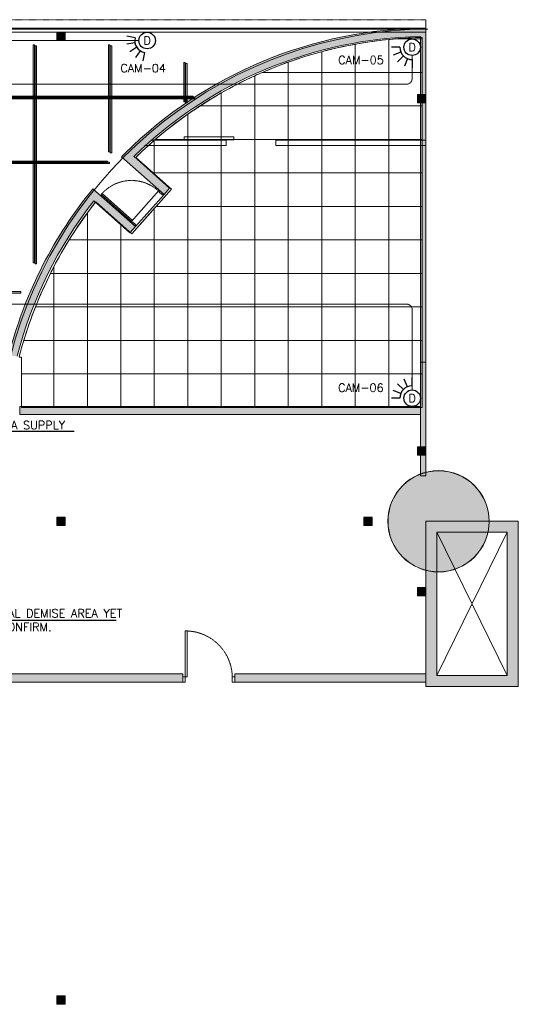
# Model space of a CAD drawing. Header units: millimetres. Extents: x 49250 to 72845, y -20157 to 18303.
# Tile 16 of 16: x 63768 to 72845, y 381 to 18302. Entities that reach past the tile are written whole.
import ezdxf
from ezdxf.enums import TextEntityAlignment as Align

# ---------------------------------------------------------------- set-up
doc = ezdxf.new("R2010")
doc.units = ezdxf.units.MM
doc.header["$MEASUREMENT"] = 0
for name, pattern in [('HIDDENX2', [0.75, 0.5, -0.25]), ('IRISH HOUSE_FF46_HYD AIRPORT_HVAC DUCTING LAYOUT 3$0$( Dashed )', [0.75, 0.5, -0.25]), ('IRISH HOUSE_FF46_HYD AIRPORT_HVAC DUCTING LAYOUT 3$0$DASHED', [19.05, 12.7, -6.35]), ('IRISH HOUSE_FF46_HYD AIRPORT_HVAC DUCTING LAYOUT 3$0$HIDDEN', [0.375, 0.25, -0.125])]:
    doc.linetypes.add(name, pattern=pattern)
doc.layers.get('0').update_dxf_attribs({"lineweight": 5})
for name, color, linetype in [('ACMV-MEPF_General Text', 7, 'Continuous'), ('ELV-CCTV-SYSTEM-EQP', 5, 'Continuous'), ('IRISH HOUSE_FF46_HYD AIRPORT_HVAC DUCTING LAYOUT 3$0$00 Grey Dimension', 8, 'Continuous'), ('IRISH HOUSE_FF46_HYD AIRPORT_HVAC DUCTING LAYOUT 3$0$Flooring', 8, 'Continuous'), ('IRISH HOUSE_FF46_HYD AIRPORT_HVAC DUCTING LAYOUT 3$0$RCP LAYOUT', 8, 'Continuous')]:
    doc.layers.add(name, color=color, linetype=linetype)
for name, color, linetype, lineweight in [('IRISH HOUSE_FF46_HYD AIRPORT_HVAC DUCTING LAYOUT 3$0$00 Structural', 2, 'Continuous', 25), ('IRISH HOUSE_FF46_HYD AIRPORT_HVAC DUCTING LAYOUT 3$0$01 Doors', 14, 'Continuous', 25), ('IRISH HOUSE_FF46_HYD AIRPORT_HVAC DUCTING LAYOUT 3$0$02 Furniture', 14, 'Continuous', 25), ('IRISH HOUSE_FF46_HYD AIRPORT_HVAC DUCTING LAYOUT 3$0$03 Partition', 152, 'Continuous', 25), ('IRISH HOUSE_FF46_HYD AIRPORT_HVAC DUCTING LAYOUT 3$0$A-DOOR', 1, 'Continuous', 13), ('IRISH HOUSE_FF46_HYD AIRPORT_HVAC DUCTING LAYOUT 3$0$Ceiling', 14, 'Continuous', 9), ('IRISH HOUSE_FF46_HYD AIRPORT_HVAC DUCTING LAYOUT 3$0$Furniture', 14, 'Continuous', 9), ('IRISH HOUSE_FF46_HYD AIRPORT_HVAC DUCTING LAYOUT 3$0$Grey', 8, 'Continuous', 9), ('IRISH HOUSE_FF46_HYD AIRPORT_HVAC DUCTING LAYOUT 3$0$LEVEL-F-OVERALL LAYOUT$0$A-FLOR-HRAL', 251, 'Continuous', 13), ('IRISH HOUSE_FF46_HYD AIRPORT_HVAC DUCTING LAYOUT 3$0$WALL', 7, 'Continuous', 40), ('IRISH HOUSE_HYD AIRPORT_DRAINAGE LAYOUT 1$0$GREYSCALE', 8, 'Continuous', 0), ('M-MEP-ELPR-EQUIP', 6, 'Continuous', 20), ('M-MEP-ELTV-CABLE', 96, 'HIDDENX2', 20), ('M-MEP-GEN', 7, 'Continuous', 5)]:
    doc.layers.add(name, color=color, linetype=linetype, lineweight=lineweight)
doc.styles.add('Oswald Light', font='txt')
doc.styles.add('Romans', font='romans.shx', dxfattribs={"width": 0.8})
doc.styles.get("Standard").update_dxf_attribs({"font": 'romans.shx'})
doc.dimstyles.new('100_Romans_Dot', dxfattribs={"dimtxt": 100, "dimasz": 100, "dimexe": 50, "dimexo": 50, "dimgap": 50, "dimtad": 1, "dimdec": 0, "dimzin": 0, "dimdsep": 46, "dimtxsty": 'Romans', "dimblk": 'DOT', "dimcen": 0.09, "dimclrd": 256, "dimclre": 256, "dimadec": 0, "dimazin": 0, "dimtfac": 1, "dimtdec": 0, "dimtofl": 0, "dimtmove": 0, "dimatfit": 3, "dimldrblk": 'DOT', "dimfxl": 0, "dimtolj": 1, "dimtzin": 0, "dimarcsym": 0})
doc.dimstyles.new('MDS-50', dxfattribs={"dimtxt": 100, "dimasz": 100, "dimexe": 50, "dimexo": 50, "dimgap": 25, "dimtad": 1, "dimdec": 0, "dimtxsty": 'Oswald Light', "dimcen": 0, "dimdle": 1.5875, "dimazin": 0, "dimtfac": 1, "dimtdec": 0, "dimtix": 1, "dimtmove": 0, "dimatfit": 0, "dimfxl": 0, "dimfrac": 2, "dimtolj": 1, "dimarcsym": 0})

# ---------------------------------------------------------------- blocks, each defined once
blk = doc.blocks.new('IRISH HOUSE_FF46_HYD AIRPORT_HVAC DUCTING LAYOUT 3$0$IRISH HOUSE-RCP LAYOUT')
at = {"lineweight": 0, "ltscale": 0.25}
h = blk.add_hatch(color=8, dxfattribs=at)
h.dxf.hatch_style = 1
edge = h.paths.add_edge_path()
edge.add_line((14811, 5878), (14697, 5980))
edge.add_arc((20815, 1083), 7837, 141.33, 165.7935)
edge.add_line((13218, 3006), (13375, 3006))
edge.add_arc((20787, 1096), 7654, 141.3289, 165.5452, ccw=False)
edge = h.paths.add_edge_path()
edge.add_line((15341, 6701), (15456, 6599))
edge.add_arc((20875, 1116), 7710, 91.1928, 134.6652, ccw=False)
edge.add_line((20715, 8824), (20715, 8976))
edge.add_arc((20868, 1131), 7847, 91.1209, 134.777)
h = blk.add_hatch(color=8, dxfattribs=at)
h.dxf.hatch_style = 1
h.paths.add_polyline_path([(20715, 2977), (20715, 2897), (20817, 2897), (20817, 8978), (20715, 8978), (20715, 3050)])
h = blk.add_hatch(color=8, dxfattribs=at)
h.dxf.hatch_style = 1
h.paths.add_polyline_path([(15381, 6746), (15277, 6635), (16049, 5951), (16150, 6065)])
edge = h.paths.add_edge_path()
edge.add_line((14697, 5980), (14754, 6052))
edge.add_line((14754, 6052), (15530, 5365))
edge.add_line((15530, 5365), (15469, 5296))
edge.add_line((15469, 5296), (14697, 5980))
h = blk.add_hatch(color=8, dxfattribs=at)
h.dxf.hatch_style = 1
h.paths.add_polyline_path([(14754, 6052), (14659, 5933), (15429, 5251), (15530, 5365)])
h = blk.add_hatch(color=8, dxfattribs=at)
h.dxf.hatch_style = 1
h.paths.add_polyline_path([(15443, 5442), (15456, 5457), (15477, 5439), (15483, 5445), (15528, 5405), (15522, 5399), (15543, 5380), (15530, 5365)])
h.paths.add_polyline_path([(15962, 6028), (15948, 6013), (15969, 5994), (15963, 5988), (16009, 5947), (16014, 5954), (16035, 5935), (16049, 5951)])
h.paths.add_polyline_path([(14903, 5947), (15456, 5457), (15473, 5477), (14921, 5967)])
h = blk.add_hatch(color=8, dxfattribs=at)
h.dxf.hatch_style = 1
h.paths.add_polyline_path([(20715, 2897), (20817, 2897), (20817, 830), (20715, 830)])
h = blk.add_hatch(color=8, dxfattribs=at)
h.dxf.hatch_style = 1
h.paths.add_polyline_path([(13421, 2091), (13421, 1941), (20715, 1941), (20715, 2091)])
h = blk.add_hatch(color=8, dxfattribs=at)
h.dxf.hatch_style = 1
h.paths.add_polyline_path([(21046, 920, 1), (21046, -920, 1)])
h = blk.add_hatch(color=8, dxfattribs=at)
h.dxf.hatch_style = 1
h.paths.add_polyline_path([(20125, 0, 1), (21966, 0, 1)])
h = blk.add_hatch(color=8, dxfattribs=at)
h.dxf.hatch_style = 1
h.paths.add_polyline_path([(21046, 920, 1), (21046, -920, 1)])
h = blk.add_hatch(color=8, dxfattribs=at)
h.dxf.hatch_style = 1
h.paths.add_polyline_path([(20817, 0), (20817, -3006), (22498, -3006), (22498, 0)])
h.paths.add_polyline_path([(21017, -200), (21017, -2806), (22298, -2806), (22298, -200)], flags=16)
h = blk.add_hatch(color=8, dxfattribs=at)
h.dxf.hatch_style = 1
h.paths.add_polyline_path([(20817, 0), (20817, -3006), (22498, -3006), (22498, 0)])
h.paths.add_polyline_path([(21017, -200), (21017, -2806), (22298, -2806), (22298, -200)], flags=16)
h = blk.add_hatch(color=8, dxfattribs=at)
h.dxf.hatch_style = 1
h.paths.add_polyline_path([(20817, 0), (20817, -3006), (22498, -3006), (22498, 0)])
h.paths.add_polyline_path([(21017, -200), (21017, -2806), (22298, -2806), (22298, -200)], flags=16)
h = blk.add_hatch(color=8, dxfattribs=at)
h.dxf.hatch_style = 1
h.paths.add_polyline_path([(11593, -2776), (11593, -2926), (16388, -2926), (16388, -2776)])
h = blk.add_hatch(color=8, dxfattribs=at)
h.dxf.hatch_style = 1
h.paths.add_polyline_path([(20817, -2926), (20817, -2776), (17338, -2776), (17338, -2926)])
at = {"layer": 'IRISH HOUSE_FF46_HYD AIRPORT_HVAC DUCTING LAYOUT 3$0$00 Grey Dimension', "lineweight": 0, "ltscale": 0.25}
h = blk.add_hatch(color=8, dxfattribs=at)
h.dxf.hatch_style = 1
h.paths.add_polyline_path([(20822, 8976), (20817, 8976), (20817, 8707), (20822, 8707)])
at = {"layer": 'IRISH HOUSE_FF46_HYD AIRPORT_HVAC DUCTING LAYOUT 3$0$00 Structural', "lineweight": 0, "ltscale": 0.25}
h = blk.add_hatch(color=8, dxfattribs=at)
h.dxf.hatch_style = 1
h.paths.add_polyline_path([(14248, 8902), (14248, 8749), (14096, 8749), (14096, 8902)])
h = blk.add_hatch(color=8, dxfattribs=at)
h.dxf.hatch_style = 1
h.paths.add_polyline_path([(20817, 7766), (20817, 7614), (20664, 7614), (20664, 7766)])
h = blk.add_hatch(color=8, dxfattribs=at)
h.dxf.hatch_style = 1
h.paths.add_polyline_path([(20817, 1358), (20817, 1205), (20664, 1205), (20664, 1358)])
h = blk.add_hatch(color=8, dxfattribs=at)
h.dxf.hatch_style = 1
h.paths.add_polyline_path([(14248, 76), (14248, -76), (14096, -76), (14096, 76)])
h = blk.add_hatch(color=8, dxfattribs=at)
h.dxf.hatch_style = 1
h.paths.add_polyline_path([(19685, -76), (19837, -76), (19837, 76), (19685, 76)])
h = blk.add_hatch(color=8, dxfattribs=at)
h.dxf.hatch_style = 1
h.paths.add_polyline_path([(20817, -1358), (20817, -1205), (20664, -1205), (20664, -1358)])
h = blk.add_hatch(color=8, dxfattribs=at)
h.dxf.hatch_style = 1
h.paths.add_polyline_path([(14248, -8638), (14248, -8791), (14096, -8791), (14096, -8638)])
at = {"layer": 'IRISH HOUSE_FF46_HYD AIRPORT_HVAC DUCTING LAYOUT 3$0$Ceiling', "lineweight": 0, "ltscale": 0.25}
h = blk.add_hatch(color=8, dxfattribs=at)
h.dxf.hatch_style = 1
h.paths.add_polyline_path([(13666, 8673), (13692, 8673), (13692, 4707), (13666, 4707)])
h = blk.add_hatch(color=8, dxfattribs=at)
h.dxf.hatch_style = 1
h.paths.add_polyline_path([(13700, 8655), (13725, 8655), (13725, 4688), (13700, 4688)])
h = blk.add_hatch(color=8, dxfattribs=at)
h.dxf.hatch_style = 1
h.paths.add_polyline_path([(15037, 8673), (15062, 8673), (15062, 6726), (15037, 6726)])
h = blk.add_hatch(color=8, dxfattribs=at)
h.dxf.hatch_style = 1
h.paths.add_polyline_path([(15071, 8655), (15096, 8655), (15096, 6708), (15071, 6708)])
h = blk.add_hatch(color=8, dxfattribs=at)
h.dxf.hatch_style = 1
h.paths.add_polyline_path([(16407, 8350), (16433, 8350), (16433, 7735), (16407, 7735)])
h = blk.add_hatch(color=8, dxfattribs=at)
h.dxf.hatch_style = 1
h.paths.add_polyline_path([(16441, 8332), (16467, 8332), (16467, 7717), (16441, 7717)])
h = blk.add_hatch(color=8, dxfattribs=at)
h.dxf.hatch_style = 1
h.paths.add_polyline_path([(16578, 7735), (16578, 7710), (7614, 7710), (7614, 7735)])
h = blk.add_hatch(color=8, dxfattribs=at)
h.dxf.hatch_style = 1
h.paths.add_polyline_path([(16612, 7717), (16612, 7692), (7648, 7692), (7648, 7717)])
h = blk.add_hatch(color=8, dxfattribs=at)
h.dxf.hatch_style = 1
h.paths.add_polyline_path([(16407, 7635), (16433, 7635), (16433, 7710), (16407, 7710)])
h = blk.add_hatch(color=8, dxfattribs=at)
h.dxf.hatch_style = 1
h.paths.add_polyline_path([(16441, 7617), (16467, 7617), (16467, 7692), (16441, 7692)])
h = blk.add_hatch(color=8, dxfattribs=at)
h.dxf.hatch_style = 1
h.paths.add_polyline_path([(15021, 6556), (15021, 6531), (9023, 6531), (9023, 6556)])
h = blk.add_hatch(color=8, dxfattribs=at)
h.dxf.hatch_style = 1
h.paths.add_polyline_path([(15055, 6538), (15055, 6513), (9057, 6513), (9057, 6538)])
h = blk.add_hatch(color=8, dxfattribs=at)
h.dxf.hatch_style = 1
h.paths.add_polyline_path([(13444, 4180), (13444, 4155), (7600, 4155), (7600, 4180)])
at = {"color": 8, "lineweight": 0, "ltscale": 0.25}
for p, q in [((22298, -200), (21017, -2806)), ((21017, -200), (22298, -2806)), ((22298, -200), (21017, -2806)), ((21017, -200), (22298, -2806)), ((22298, -200), (21017, -2806)), ((21017, -200), (22298, -2806))]:
    blk.add_line(p, q, dxfattribs=at)
blk.add_arc((20909, 1098), 7710, 123.0511, 124.9553, dxfattribs=at)
at = {"layer": 'IRISH HOUSE_FF46_HYD AIRPORT_HVAC DUCTING LAYOUT 3$0$00 Structural', "color": 8, "lineweight": 0, "ltscale": 0.25}
for p, q in [((20817, 8978), (20715, 8978)), ((20715, 8978), (20715, 8976)), ((20817, 2897), (20817, 8978)), ((14248, 8902), (14096, 8902)), ((14096, 8902), (14096, 8749)), ((14248, 8749), (14248, 8902)), ((20715, 8824), (20715, 2897)), ((14096, 8749), (14248, 8749)), ((20817, 7766), (20664, 7766)), ((20664, 7766), (20664, 7614)), ((20817, 7614), (20817, 7766)), ((20664, 7614), (20817, 7614)), ((15341, 6701), (15277, 6635)), ((15277, 6635), (16049, 5951)), ((16150, 6065), (15496, 6644)), ((14697, 5980), (14754, 6052)), ((14754, 6052), (15530, 5365)), ((16049, 5951), (16150, 6065)), ((15429, 5251), (14771, 5833)), ((15530, 5365), (15429, 5251)), ((20715, 2897), (20817, 2897)), ((20715, 830), (20715, 2897)), ((20817, 2897), (20817, 830)), ((13421, 2091), (20715, 2091)), ((13421, 1941), (13421, 2091)), ((20715, 2091), (20715, 1941)), ((20715, 1941), (13421, 1941)), ((20817, 1358), (20664, 1358)), ((20664, 1358), (20664, 1205)), ((20817, 1205), (20817, 1358)), ((20664, 1205), (20817, 1205)), ((20817, 830), (20715, 830)), ((14248, 76), (14096, 76)), ((14096, 76), (14096, -76)), ((14248, -76), (14248, 76)), ((19685, -76), (19685, 76)), ((19685, 76), (19837, 76)), ((19837, 76), (19837, -76)), ((20817, -3006), (20817, 0)), ((20817, 0), (22498, 0)), ((20817, -3006), (20817, 0)), ((20817, 0), (22498, 0)), ((20817, -3006), (20817, 0)), ((20817, 0), (22498, 0)), ((22498, 0), (22498, -3006)), ((22498, 0), (22498, -3006)), ((22498, 0), (22498, -3006)), ((14096, -76), (14248, -76)), ((19837, -76), (19685, -76)), ((21017, -2806), (21017, -200)), ((21017, -200), (22298, -200)), ((21017, -2806), (21017, -200)), ((21017, -200), (22298, -200)), ((21017, -2806), (21017, -200)), ((21017, -200), (22298, -200)), ((22298, -200), (22298, -2806)), ((22298, -200), (22298, -2806)), ((22298, -200), (22298, -2806)), ((20664, -1358), (20664, -1205)), ((20664, -1205), (20817, -1205)), ((20817, -1205), (20817, -1358)), ((20817, -1358), (20664, -1358)), ((20817, -2926), (20817, -2774)), ((22298, -2806), (21017, -2806)), ((22298, -2806), (21017, -2806)), ((22298, -2806), (21017, -2806)), ((11440, -2926), (16388, -2926)), ((17338, -2926), (20817, -2926)), ((22498, -3006), (20817, -3006)), ((22498, -3006), (20817, -3006)), ((22498, -3006), (20817, -3006)), ((14248, -8638), (14096, -8638)), ((14096, -8638), (14096, -8791)), ((14248, -8791), (14248, -8638)), ((14096, -8791), (14248, -8791))]:
    blk.add_line(p, q, dxfattribs=at)
blk.add_circle((21046, 0), 920, dxfattribs=at)
blk.add_circle((21046, 0), 920, dxfattribs=at)
blk.add_circle((21046, 0), 920, dxfattribs=at)
for centre, radius, start, end in [((20870, 1128), 7850, 90.3868, 134.7725), ((20875, 1116), 7710, 91.1928, 134.2168), ((20890, 1065), 7761, 90.5251, 90.5389), ((20815, 1083), 7837, 141.33, 165.7935), ((20860, 1068), 7732, 141.9568, 165.4837)]:
    blk.add_arc(centre, radius, start, end, dxfattribs=at)
at = {"layer": 'IRISH HOUSE_FF46_HYD AIRPORT_HVAC DUCTING LAYOUT 3$0$01 Doors', "color": 8, "lineweight": 0}
for p, q in [((14921, 5967), (14903, 5947)), ((14903, 5947), (15456, 5457)), ((15473, 5477), (14921, 5967)), ((15962, 6028), (15443, 5442)), ((15530, 5365), (16049, 5951)), ((15962, 6028), (15948, 6013)), ((15948, 6013), (15969, 5994)), ((16049, 5951), (15962, 6028)), ((16049, 5951), (15962, 6028)), ((15969, 5994), (15963, 5988)), ((15963, 5988), (16009, 5947)), ((16009, 5947), (16014, 5954)), ((16014, 5954), (16035, 5935)), ((16035, 5935), (16049, 5951)), ((15443, 5442), (15456, 5457)), ((15443, 5442), (15530, 5365)), ((15530, 5365), (15443, 5442)), ((15456, 5457), (15473, 5477)), ((15456, 5457), (15477, 5439)), ((15477, 5439), (15483, 5445)), ((15483, 5445), (15528, 5405)), ((15528, 5405), (15522, 5399)), ((15522, 5399), (15543, 5380)), ((15543, 5380), (15530, 5365))]:
    blk.add_line(p, q, dxfattribs=at)
at = {"layer": 'IRISH HOUSE_FF46_HYD AIRPORT_HVAC DUCTING LAYOUT 3$0$01 Doors', "color": 8, "linetype": 'IRISH HOUSE_FF46_HYD AIRPORT_HVAC DUCTING LAYOUT 3$0$DASHED', "lineweight": 0, "ltscale": 0.1}
blk.add_arc((15457, 5475), 728, 47.6095, 137.5202, dxfattribs=at)
at = {"layer": 'IRISH HOUSE_FF46_HYD AIRPORT_HVAC DUCTING LAYOUT 3$0$02 Furniture', "color": 8, "lineweight": 0}
blk.add_circle((21046, 0), 922, dxfattribs=at)
at = {"layer": 'IRISH HOUSE_FF46_HYD AIRPORT_HVAC DUCTING LAYOUT 3$0$03 Partition', "color": 8, "lineweight": 0, "ltscale": 0.25}
for p, q in [((6589, 8978), (20817, 8978)), ((8197, 8978), (20817, 8978)), ((20817, 8978), (20817, 8902)), ((20817, 8902), (6589, 8902))]:
    blk.add_line(p, q, dxfattribs=at)
at = {"layer": 'IRISH HOUSE_FF46_HYD AIRPORT_HVAC DUCTING LAYOUT 3$0$A-DOOR', "color": 8, "lineweight": 0}
for p, q in [((16435, -1996), (16435, -2926)), ((16472, -1996), (16435, -1996)), ((16472, -2833), (16472, -1996)), ((16388, -2926), (16388, -2833)), ((16388, -2833), (16472, -2833)), ((17291, -2833), (17338, -2833)), ((17291, -2926), (17291, -2833)), ((17338, -2833), (17338, -2926)), ((16435, -2926), (16388, -2926)), ((17338, -2926), (17291, -2926))]:
    blk.add_line(p, q, dxfattribs=at)
at = {"layer": 'IRISH HOUSE_FF46_HYD AIRPORT_HVAC DUCTING LAYOUT 3$0$A-DOOR', "color": 8, "linetype": 'IRISH HOUSE_FF46_HYD AIRPORT_HVAC DUCTING LAYOUT 3$0$HIDDEN', "lineweight": 0, "ltscale": 5}
blk.add_arc((16437, -2849), 854, 1.078, 87.6821, dxfattribs=at)
at = {"layer": 'IRISH HOUSE_FF46_HYD AIRPORT_HVAC DUCTING LAYOUT 3$0$Ceiling', "color": 8, "lineweight": 0, "ltscale": 0.25}
for p, q in [((20749, 8806), (20749, 8779)), ((20749, 2073), (20749, 8806)), ((13666, 8673), (13692, 8673)), ((13666, 4707), (13666, 8673)), ((13692, 8673), (13692, 4707)), ((13700, 8655), (13725, 8655)), ((13700, 4688), (13700, 8655)), ((13725, 8655), (13725, 4688)), ((15037, 8673), (15062, 8673)), ((15037, 6726), (15037, 8673)), ((15062, 8673), (15062, 6726)), ((15071, 8655), (15096, 8655)), ((15071, 6708), (15071, 8655)), ((15096, 8655), (15096, 6708)), ((19530, 8683), (19530, 8169)), ((19530, 8169), (19530, 8683)), ((20139, 8769), (20139, 8169)), ((20139, 8169), (20139, 8769)), ((20249, 8779), (20749, 8779)), ((20749, 8779), (20249, 8779)), ((20749, 8779), (20749, 8169)), ((18920, 8169), (18919, 8546)), ((18920, 8546), (18920, 8169)), ((16407, 8350), (16433, 8350)), ((16407, 7735), (16407, 8350)), ((16433, 8350), (16433, 7735)), ((16441, 8332), (16467, 8332)), ((16441, 7717), (16441, 8332)), ((16467, 8332), (16467, 7717)), ((18310, 8356), (18310, 8169)), ((18310, 8169), (18310, 8356)), ((17701, 8108), (17701, 7560)), ((17701, 7560), (17701, 8108)), ((17839, 8169), (18310, 8170)), ((18310, 8169), (17839, 8169)), ((18310, 8170), (18310, 7560)), ((18920, 8169), (18310, 8169)), ((18310, 8169), (18920, 8169)), ((18310, 7560), (18310, 8169)), ((19530, 8169), (18920, 8169)), ((18920, 8169), (19530, 8169)), ((18920, 7560), (18920, 8169)), ((18920, 8169), (18920, 7560)), ((20139, 8169), (19530, 8169)), ((19530, 8169), (20139, 8169)), ((19530, 7560), (19530, 8169)), ((19530, 8169), (19530, 7560)), ((20749, 8169), (20139, 8169)), ((20139, 8169), (20749, 8169)), ((20139, 7560), (20139, 8169)), ((20139, 8169), (20139, 7560)), ((20749, 8169), (20749, 7560)), ((7614, 7735), (16578, 7735)), ((16578, 7710), (7614, 7710)), ((7648, 7717), (16612, 7717)), ((16433, 7735), (16407, 7735)), ((16433, 7710), (16407, 7710)), ((16407, 7710), (16407, 7635)), ((16433, 7635), (16433, 7710)), ((16467, 7717), (16441, 7717)), ((16578, 7735), (16578, 7710)), ((16612, 7717), (16612, 7692)), ((17091, 7795), (17091, 7560)), ((17091, 7560), (17091, 7795)), ((16612, 7692), (7648, 7692)), ((16407, 7635), (16433, 7635)), ((16467, 7692), (16441, 7692)), ((16441, 7692), (16441, 7617)), ((16441, 7617), (16467, 7617)), ((16467, 7617), (16467, 7692)), ((16703, 7559), (17091, 7560)), ((17091, 7560), (16705, 7560)), ((17091, 7560), (17091, 6950)), ((17701, 7560), (17091, 7560)), ((17091, 7560), (17701, 7560)), ((17091, 6950), (17091, 7560)), ((18310, 7560), (17701, 7560)), ((17701, 7560), (18310, 7560)), ((17701, 6950), (17701, 7560)), ((17701, 7560), (17701, 6950)), ((18310, 7560), (18920, 7560)), ((18310, 6950), (18310, 7560)), ((18920, 7560), (18310, 7560)), ((18310, 7560), (18310, 6950)), ((18920, 7560), (19530, 7560)), ((18920, 6950), (18920, 7560)), ((19530, 7560), (18920, 7560)), ((18920, 7560), (18920, 6950)), ((19530, 7560), (20139, 7560)), ((19530, 6950), (19530, 7560)), ((20139, 7560), (19530, 7560)), ((19530, 7560), (19530, 6950)), ((20139, 7560), (20749, 7560)), ((20139, 6950), (20139, 7560)), ((20749, 7560), (20139, 7560)), ((20139, 7560), (20139, 6950)), ((20749, 7560), (20749, 6950)), ((16482, 7409), (16482, 6950)), ((16482, 6950), (16482, 7409)), ((15872, 6934), (15872, 6341)), ((15872, 6341), (15872, 6934)), ((16482, 6950), (15891, 6950)), ((15891, 6950), (16482, 6950)), ((16482, 6950), (16482, 6341)), ((17091, 6950), (16482, 6950)), ((16482, 6950), (17091, 6950)), ((16482, 6341), (16482, 6950)), ((17091, 6950), (17701, 6950)), ((17091, 6341), (17091, 6950)), ((17701, 6950), (17091, 6950)), ((17091, 6950), (17091, 6341)), ((17701, 6950), (18310, 6950)), ((17701, 6341), (17701, 6950)), ((18310, 6950), (17701, 6950)), ((17701, 6950), (17701, 6341)), ((18310, 6950), (18920, 6950)), ((18310, 6341), (18310, 6950)), ((18920, 6950), (18310, 6950)), ((18310, 6950), (18310, 6341)), ((18920, 6950), (19530, 6950)), ((18920, 6341), (18920, 6950)), ((19530, 6950), (18920, 6950)), ((18920, 6950), (18920, 6341)), ((19530, 6950), (20139, 6950)), ((19530, 6341), (19530, 6950)), ((20139, 6950), (19530, 6950)), ((19530, 6950), (19530, 6341)), ((20139, 6950), (20749, 6950)), ((20139, 6341), (20139, 6950)), ((20749, 6950), (20139, 6950)), ((20139, 6950), (20139, 6341)), ((20749, 6950), (20749, 6341)), ((15062, 6726), (15037, 6726)), ((15096, 6708), (15071, 6708)), ((9023, 6556), (15021, 6556)), ((15021, 6531), (9023, 6531)), ((9057, 6538), (15055, 6538)), ((15055, 6513), (9057, 6513)), ((15021, 6556), (15021, 6531)), ((15055, 6538), (15055, 6513)), ((15852, 6341), (15533, 6623)), ((15533, 6623), (16184, 6047)), ((15872, 6341), (15852, 6341)), ((15872, 6341), (15872, 6323)), ((16482, 6341), (15872, 6341)), ((16482, 6341), (15872, 6341)), ((15872, 6323), (16184, 6047)), ((16482, 5731), (16482, 6341)), ((16482, 6341), (17091, 6341)), ((16482, 5731), (16482, 6341)), ((17091, 6341), (16482, 6341)), ((17091, 6341), (17701, 6341)), ((17091, 5731), (17091, 6341)), ((17701, 6341), (17091, 6341)), ((17091, 6341), (17091, 5731)), ((17701, 6341), (18310, 6341)), ((17701, 5731), (17701, 6341)), ((18310, 6341), (17701, 6341)), ((17701, 6341), (17701, 5731)), ((18310, 6341), (18920, 6341)), ((18310, 5731), (18310, 6341)), ((18920, 6341), (18310, 6341)), ((18310, 6341), (18310, 5731)), ((18920, 6341), (19530, 6341)), ((18920, 5731), (18920, 6341)), ((19530, 6341), (18920, 6341)), ((18920, 6341), (18920, 5731)), ((19530, 6341), (20139, 6341)), ((19530, 5731), (19530, 6341)), ((20139, 6341), (19530, 6341)), ((19530, 6341), (19530, 5731)), ((20139, 6341), (20749, 6341)), ((20139, 5731), (20139, 6341)), ((20749, 6341), (20139, 6341)), ((20139, 6341), (20139, 5731)), ((20749, 6341), (20749, 5731)), ((16184, 6047), (15463, 5232)), ((16184, 6047), (15904, 5731)), ((14805, 5815), (15262, 5410)), ((15463, 5232), (14805, 5815)), ((14653, 5614), (14653, 5121)), ((14653, 5121), (14653, 5614)), ((15463, 5232), (15872, 5695)), ((15872, 5695), (15904, 5731)), ((15872, 5695), (15872, 5121)), ((15872, 5121), (15872, 5695)), ((15904, 5731), (16482, 5731)), ((15904, 5731), (16482, 5731)), ((16482, 5731), (16482, 5121)), ((16482, 5731), (17091, 5731)), ((16482, 5121), (16482, 5731)), ((17091, 5731), (16482, 5731)), ((17091, 5731), (17701, 5731)), ((17091, 5121), (17091, 5731)), ((17701, 5731), (17091, 5731)), ((17091, 5731), (17091, 5121)), ((17701, 5731), (18310, 5731)), ((17701, 5121), (17701, 5731)), ((18310, 5731), (17701, 5731)), ((17701, 5731), (17701, 5121)), ((18310, 5731), (18920, 5731)), ((18310, 5121), (18310, 5731)), ((18920, 5731), (18310, 5731)), ((18310, 5731), (18310, 5121)), ((18920, 5731), (19530, 5731)), ((18920, 5121), (18920, 5731)), ((19530, 5731), (18920, 5731)), ((18920, 5731), (18920, 5121)), ((19530, 5731), (20139, 5731)), ((19530, 5121), (19530, 5731)), ((20139, 5731), (19530, 5731)), ((19530, 5731), (19530, 5121)), ((20139, 5731), (20749, 5731)), ((20139, 5121), (20139, 5731)), ((20749, 5731), (20139, 5731)), ((20139, 5731), (20139, 5121)), ((20749, 5731), (20749, 5121)), ((15262, 5410), (15262, 5121)), ((15262, 5410), (15463, 5232)), ((15262, 5121), (15262, 5410)), ((14321, 5121), (14653, 5121)), ((14653, 5121), (14321, 5121)), ((14653, 5121), (14653, 4512)), ((15262, 5121), (14653, 5121)), ((14653, 5121), (15262, 5121)), ((14653, 4512), (14653, 5121)), ((15872, 5121), (15262, 5121)), ((15262, 5121), (15872, 5121)), ((15262, 4512), (15262, 5121)), ((15262, 5121), (15262, 4512)), ((16482, 5121), (15872, 5121)), ((15872, 5121), (16482, 5121)), ((15872, 4512), (15872, 5121)), ((15872, 5121), (15872, 4512)), ((16482, 5121), (17091, 5121)), ((16482, 4512), (16482, 5121)), ((16482, 5121), (16482, 4512)), ((17091, 5121), (16482, 5121)), ((17091, 5121), (17701, 5121)), ((17091, 4512), (17091, 5121)), ((17701, 5121), (17091, 5121)), ((17091, 5121), (17091, 4512)), ((17701, 5121), (18310, 5121)), ((17701, 4512), (17701, 5121)), ((18310, 5121), (17701, 5121)), ((17701, 5121), (17701, 4512)), ((18310, 5121), (18920, 5121)), ((18310, 4512), (18310, 5121)), ((18920, 5121), (18310, 5121)), ((18310, 5121), (18310, 4512)), ((18920, 5121), (19530, 5121)), ((18920, 4512), (18920, 5121)), ((19530, 5121), (18920, 5121)), ((18920, 5121), (18920, 4512)), ((19530, 5121), (20139, 5121)), ((19530, 4512), (19530, 5121)), ((20139, 5121), (19530, 5121)), ((19530, 5121), (19530, 4512)), ((20139, 5121), (20749, 5121)), ((20139, 4512), (20139, 5121)), ((20749, 5121), (20139, 5121)), ((20139, 5121), (20139, 4512)), ((20749, 5121), (20749, 4512)), ((13692, 4707), (13666, 4707)), ((13725, 4688), (13700, 4688)), ((13981, 4512), (14043, 4512)), ((14044, 4511), (13981, 4512)), ((14043, 4512), (14043, 4634)), ((14043, 4512), (14043, 3902)), ((14653, 4512), (14043, 4512)), ((14043, 4512), (14653, 4512)), ((14043, 3902), (14043, 4512)), ((14044, 4636), (14044, 4511)), ((14653, 4512), (15262, 4512)), ((14653, 3902), (14653, 4512)), ((15262, 4512), (14653, 4512)), ((14653, 4512), (14653, 3902)), ((15262, 4512), (15872, 4512)), ((15262, 3902), (15262, 4512)), ((15872, 4512), (15262, 4512)), ((15262, 4512), (15262, 3902)), ((15872, 4512), (16482, 4512)), ((15872, 3902), (15872, 4512)), ((16482, 4512), (15872, 4512)), ((15872, 4512), (15872, 3902)), ((16482, 4512), (17091, 4512)), ((16482, 3902), (16482, 4512)), ((17091, 4512), (16482, 4512)), ((16482, 4512), (16482, 3902)), ((17091, 4512), (17701, 4512)), ((17091, 3902), (17091, 4512)), ((17701, 4512), (17091, 4512)), ((17091, 4512), (17091, 3902)), ((17701, 4512), (18310, 4512)), ((17701, 3902), (17701, 4512)), ((18310, 4512), (17701, 4512)), ((17701, 4512), (17701, 3902)), ((18310, 4512), (18920, 4512)), ((18310, 3902), (18310, 4512)), ((18920, 4512), (18310, 4512)), ((18310, 4512), (18310, 3902)), ((18920, 4512), (19530, 4512)), ((18920, 3902), (18920, 4512)), ((19530, 4512), (18920, 4512)), ((18920, 4512), (18920, 3902)), ((19530, 4512), (20139, 4512)), ((19530, 3902), (19530, 4512)), ((20139, 4512), (19530, 4512)), ((19530, 4512), (19530, 3902)), ((20139, 4512), (20749, 4512)), ((20139, 3902), (20139, 4512)), ((20749, 4512), (20139, 4512)), ((20139, 4512), (20139, 3902)), ((20749, 4512), (20749, 3902)), ((7600, 4180), (13444, 4180)), ((13444, 4155), (7600, 4155)), ((13444, 4180), (13444, 4155)), ((13708, 3902), (14043, 3902)), ((14043, 3902), (13708, 3902)), ((14043, 3902), (14043, 3293)), ((14043, 3902), (14653, 3902)), ((14043, 3293), (14043, 3902)), ((14653, 3902), (14043, 3902)), ((14653, 3902), (15262, 3902)), ((14653, 3293), (14653, 3902)), ((15262, 3902), (14653, 3902)), ((14653, 3902), (14653, 3293)), ((15262, 3902), (15872, 3902)), ((15262, 3293), (15262, 3902)), ((15872, 3902), (15262, 3902)), ((15262, 3902), (15262, 3293)), ((15872, 3902), (16482, 3902)), ((15872, 3293), (15872, 3902)), ((16482, 3902), (15872, 3902)), ((15872, 3902), (15872, 3293)), ((16482, 3902), (17091, 3902)), ((16482, 3293), (16482, 3902)), ((17091, 3902), (16482, 3902)), ((16482, 3902), (16482, 3293)), ((17091, 3902), (17701, 3902)), ((17091, 3293), (17091, 3902)), ((17701, 3902), (17091, 3902)), ((17091, 3902), (17091, 3293)), ((17701, 3902), (18310, 3902)), ((17701, 3293), (17701, 3902)), ((18310, 3902), (17701, 3902)), ((17701, 3902), (17701, 3293)), ((18310, 3902), (18920, 3902)), ((18310, 3293), (18310, 3902)), ((18920, 3902), (18310, 3902)), ((18310, 3902), (18310, 3293)), ((18920, 3902), (19530, 3902)), ((18920, 3293), (18920, 3902)), ((19530, 3902), (18920, 3902)), ((18920, 3902), (18920, 3293)), ((19530, 3902), (20139, 3902)), ((19530, 3293), (19530, 3902)), ((20139, 3902), (19530, 3902)), ((19530, 3902), (19530, 3293)), ((20139, 3902), (20749, 3902)), ((20139, 3293), (20139, 3902)), ((20749, 3902), (20139, 3902)), ((20139, 3902), (20139, 3293)), ((20749, 3902), (20749, 3293)), ((13495, 3293), (14043, 3293)), ((14043, 3293), (13495, 3293)), ((14043, 3293), (14043, 2683)), ((14043, 3293), (14653, 3293)), ((14043, 2683), (14043, 3293)), ((14653, 3293), (14043, 3293)), ((14653, 3293), (15262, 3293)), ((14653, 2683), (14653, 3293)), ((15262, 3293), (14653, 3293)), ((14653, 3293), (14653, 2683)), ((15262, 3293), (15872, 3293)), ((15262, 2683), (15262, 3293)), ((15872, 3293), (15262, 3293)), ((15262, 3293), (15262, 2683)), ((15872, 3293), (16482, 3293)), ((15872, 2683), (15872, 3293)), ((16482, 3293), (15872, 3293)), ((15872, 3293), (15872, 2683)), ((16482, 3293), (17091, 3293)), ((16482, 2683), (16482, 3293)), ((17091, 3293), (16482, 3293)), ((16482, 3293), (16482, 2683)), ((17091, 3293), (17701, 3293)), ((17091, 2683), (17091, 3293)), ((17701, 3293), (17091, 3293)), ((17091, 3293), (17091, 2683)), ((17701, 3293), (18310, 3293)), ((17701, 2683), (17701, 3293)), ((18310, 3293), (17701, 3293)), ((17701, 3293), (17701, 2683)), ((18310, 3293), (18920, 3293)), ((18310, 2683), (18310, 3293)), ((18920, 3293), (18310, 3293)), ((18310, 3293), (18310, 2683)), ((18920, 3293), (19530, 3293)), ((18920, 2683), (18920, 3293)), ((19530, 3293), (18920, 3293)), ((18920, 3293), (18920, 2683)), ((19530, 3293), (20139, 3293)), ((19530, 2683), (19530, 3293)), ((20139, 3293), (19530, 3293)), ((19530, 3293), (19530, 2683)), ((20139, 3293), (20749, 3293)), ((20139, 2683), (20139, 3293)), ((20749, 3293), (20139, 3293)), ((20139, 3293), (20139, 2683)), ((20749, 3293), (20749, 2683)), ((13455, 2988), (13409, 2988)), ((13409, 2988), (13454, 2988)), ((13454, 2683), (13455, 2988)), ((13454, 2988), (13455, 2073)), ((14043, 2683), (13454, 2683)), ((13454, 2683), (14043, 2683)), ((13454, 2073), (13454, 2683)), ((14043, 2683), (14043, 2073)), ((14043, 2683), (14653, 2683)), ((14043, 2073), (14043, 2683)), ((14653, 2683), (14043, 2683)), ((14653, 2683), (15262, 2683)), ((14653, 2073), (14653, 2683)), ((15262, 2683), (14653, 2683)), ((14653, 2683), (14653, 2073)), ((15262, 2683), (15872, 2683)), ((15262, 2073), (15262, 2683)), ((15872, 2683), (15262, 2683)), ((15262, 2683), (15262, 2073)), ((15872, 2683), (16482, 2683)), ((15872, 2073), (15872, 2683)), ((16482, 2683), (15872, 2683)), ((15872, 2683), (15872, 2073)), ((16482, 2683), (17091, 2683)), ((16482, 2073), (16482, 2683)), ((17091, 2683), (16482, 2683)), ((16482, 2683), (16482, 2073)), ((17091, 2683), (17701, 2683)), ((17091, 2073), (17091, 2683)), ((17701, 2683), (17091, 2683)), ((17091, 2683), (17091, 2073)), ((17701, 2683), (18310, 2683)), ((17701, 2073), (17701, 2683)), ((18310, 2683), (17701, 2683)), ((17701, 2683), (17701, 2073)), ((18310, 2683), (18920, 2683)), ((18310, 2073), (18310, 2683)), ((18920, 2683), (18310, 2683)), ((18310, 2683), (18310, 2073)), ((18920, 2683), (19530, 2683)), ((18920, 2073), (18920, 2683)), ((19530, 2683), (18920, 2683)), ((18920, 2683), (18920, 2073)), ((19530, 2683), (20139, 2683)), ((19530, 2073), (19530, 2683)), ((20139, 2683), (19530, 2683)), ((19530, 2683), (19530, 2073)), ((20139, 2683), (20749, 2683)), ((20139, 2073), (20139, 2683)), ((20749, 2683), (20139, 2683)), ((20139, 2683), (20139, 2073)), ((20749, 2683), (20749, 2073)), ((14043, 2073), (13454, 2073)), ((13455, 2073), (20749, 2073)), ((14653, 2073), (14043, 2073)), ((15262, 2073), (14653, 2073)), ((15872, 2073), (15262, 2073)), ((16482, 2073), (15872, 2073)), ((17091, 2073), (16482, 2073)), ((17701, 2073), (17091, 2073)), ((18310, 2073), (17701, 2073)), ((18920, 2073), (18310, 2073)), ((19530, 2073), (18920, 2073)), ((20139, 2073), (19530, 2073)), ((20749, 2073), (20139, 2073))]:
    blk.add_line(p, q, dxfattribs=at)
for centre, radius, start, end in [((20909, 1098), 7710, 91.1928, 134.2168), ((20909, 1098), 7710, 91.1928, 94.9135), ((20909, 1098), 7710, 100.309, 104.9652), ((20909, 1098), 7710, 95.7326, 100.309), ((20909, 1098), 7710, 94.9135, 95.7326), ((20909, 1098), 7710, 104.953, 109.7019), ((20909, 1098), 7710, 109.7001, 113.472), ((20909, 1098), 7710, 114.5928, 119.6854), ((20909, 1098), 7710, 113.472, 114.5928), ((20909, 1098), 7710, 119.6854, 123.0511), ((20909, 1098), 7710, 123.0661, 125.0511), ((20909, 1098), 7710, 125.0511, 130.6138), ((20909, 1098), 7710, 130.7967, 134.2168), ((20909, 1098), 7709, 130.6138, 130.7967), ((20894, 1050), 7732, 141.9568, 165.4837), ((20894, 1050), 7732, 141.9568, 143.8267), ((20894, 1050), 7732, 143.8267, 148.2287), ((20894, 1050), 7732, 148.2287, 152.3845), ((20894, 1050), 7732, 153.4046, 158.3556), ((20894, 1050), 7732, 152.3722, 153.4046), ((20894, 1050), 7732, 158.3556, 163.1418), ((20894, 1050), 7732, 163.1418, 165.4837)]:
    blk.add_arc(centre, radius, start, end, dxfattribs=at)
at = {"layer": 'IRISH HOUSE_FF46_HYD AIRPORT_HVAC DUCTING LAYOUT 3$0$Flooring', "color": 8, "lineweight": 0, "ltscale": 0.25}
blk.add_line((20851, 8960), (1389, 8960), dxfattribs=at)
blk.add_arc((20924, 1045), 7915, 90.5294, 165.7838, dxfattribs=at)
at = {"layer": 'IRISH HOUSE_FF46_HYD AIRPORT_HVAC DUCTING LAYOUT 3$0$Furniture', "color": 8, "lineweight": 0, "ltscale": 0.25}
blk.add_line((20817, 8978), (1459, 8978), dxfattribs=at)
at = {"layer": 'IRISH HOUSE_FF46_HYD AIRPORT_HVAC DUCTING LAYOUT 3$0$Grey', "color": 8, "linetype": 'IRISH HOUSE_FF46_HYD AIRPORT_HVAC DUCTING LAYOUT 3$0$( Dashed )', "lineweight": 0, "ltscale": 0.2}
for p, q in [((20817, 9130), (1462, 9130)), ((20817, 8978), (20817, 9130))]:
    blk.add_line(p, q, dxfattribs=at)
at = {"layer": 'IRISH HOUSE_FF46_HYD AIRPORT_HVAC DUCTING LAYOUT 3$0$LEVEL-F-OVERALL LAYOUT$0$A-FLOR-HRAL', "color": 8, "lineweight": 0}
blk.add_circle((21047, 0), 921, dxfattribs=at)
at = {"layer": 'IRISH HOUSE_FF46_HYD AIRPORT_HVAC DUCTING LAYOUT 3$0$WALL', "color": 8, "lineweight": 0}
for p, q in [((16388, -2776), (11593, -2776)), ((16388, -2926), (16388, -2776)), ((17338, -2926), (17338, -2776)), ((17338, -2776), (20817, -2776)), ((20817, -2776), (20817, -2926)), ((11593, -2926), (16388, -2926)), ((20817, -2926), (17338, -2926))]:
    blk.add_line(p, q, dxfattribs=at)
blk = doc.blocks.new('IRISH HOUSE_FF46_HYD AIRPORT_HVAC DUCTING LAYOUT 3')
at = {"layer": 'IRISH HOUSE_HYD AIRPORT_DRAINAGE LAYOUT 1$0$GREYSCALE', "color": 8, "lineweight": 0, "ltscale": 0.25}
for p, q in [((16415, 6999), (17317, 6999)), ((15694, 6837), (17179, 6837)), ((15807, 6937), (17179, 6937)), ((17317, 6942), (16415, 6942)), ((17179, 6937), (17179, 6837)), ((18086, 6937), (20817, 6937)), ((18086, 6937), (18086, 6837)), ((18086, 6837), (20817, 6837))]:
    blk.add_line(p, q, dxfattribs=at)
for points in [[(16415, 6942), (16415, 6999)], [(17317, 6942), (17317, 6999)]]:
    blk.add_lwpolyline(points, dxfattribs=at)
at = {"layer": 'IRISH HOUSE_FF46_HYD AIRPORT_HVAC DUCTING LAYOUT 3$0$RCP LAYOUT', "lineweight": 0}
blk.add_blockref('IRISH HOUSE_FF46_HYD AIRPORT_HVAC DUCTING LAYOUT 3$0$IRISH HOUSE-RCP LAYOUT', (0, 0), dxfattribs=at)
blk = doc.blocks.new('DOME-CCTV-CM')
at = {"color": 0}
for p, q in [((106, 106), (177, 177)), ((139, 57), (231, 96)), ((150, 0), (250, 0)), ((106, -106), (177, -177)), ((139, -57), (231, -96))]:
    blk.add_line(p, q, dxfattribs=at)
blk.add_circle((0, 0), 100, dxfattribs=at)
blk.add_arc((0, 0), 150, 315, 45, dxfattribs=at)
blk.add_attdef('D', text='', height=100, dxfattribs=at).set_placement((0, 0), align=Align.MIDDLE_CENTER)
blk = doc.blocks.new('_Dot')
at = {"color": 0, "linetype": 'ByBlock', "lineweight": -2}
blk.add_line((-0.5, 0), (-1, 0), dxfattribs=at)
at = {"color": 0, "linetype": 'ByBlock', "const_width": 0.5}
blk.add_lwpolyline([(-0.25, 0, 1), (0.25, 0, 1)], format="xyb", close=True, dxfattribs=at)

msp = doc.modelspace()

# ---------------------------------------------------------------- linework, layer by layer
at = {"layer": 'M-MEP-ELTV-CABLE', "ltscale": 5}
for points in [[(65938, 17923), (56251, 17923, 0.414214), (56151, 17823), (56151, 7651, 0.414214), (56251, 7551), (59344, 7551, 0.414214), (59444, 7651), (59444, 8872)], [(59369, 8872), (59369, 7726, -0.414214), (59269, 7626), (56326, 7626, -0.414214), (56226, 7726), (56226, 17029, -0.414214), (56326, 17129), (70812, 17129, 0.414214), (70912, 17229), (70912, 17651)], [(59294, 8872), (59294, 7801, -0.414214), (59194, 7701), (56401, 7701, -0.414214), (56301, 7801), (56301, 13024, -0.414214), (56401, 13124), (70813, 13124, -0.414214), (70913, 13024), (70913, 11563)]]:
    msp.add_lwpolyline(points, format="xyb", dxfattribs=at)

# ---------------------------------------------------------------- block references
at = {"layer": 'ELV-CCTV-SYSTEM-EQP', "lineweight": 0}
ref = msp.add_blockref('DOME-CCTV-CM', (66088, 17923), dxfattribs=dict(at, xscale=1.5, yscale=1.5, zscale=1.5, rotation=212.8762691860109))
ref.add_attrib('D', 'D', dxfattribs={"color": 0, "height": 150}).set_placement((66088, 17923), align=Align.MIDDLE_CENTER)
ref = msp.add_blockref('DOME-CCTV-CM', (70912, 17801), dxfattribs=dict(at, xscale=1.5, yscale=1.5, zscale=1.5, rotation=225.2813110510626))
ref.add_attrib('D', 'D', dxfattribs={"color": 0, "height": 150}).set_placement((70912, 17801), align=Align.MIDDLE_CENTER)
ref = msp.add_blockref('DOME-CCTV-CM', (70913, 11413), dxfattribs=dict(at, xscale=1.5, yscale=1.5, zscale=1.5, rotation=135.2813110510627))
ref.add_attrib('D', 'D', dxfattribs={"color": 0, "height": 150}).set_placement((70913, 11413), align=Align.MIDDLE_CENTER)
at = {"layer": 'M-MEP-ELPR-EQUIP'}
msp.add_blockref('IRISH HOUSE_FF46_HYD AIRPORT_HVAC DUCTING LAYOUT 3', (50347, 9172), dxfattribs=at)

# ---------------------------------------------------------------- texts
at = {"layer": 'ACMV-MEPF_General Text', "insert": (63062, 7373), "char_height": 150, "attachment_point": 4}
msp.add_mtext_dynamic_manual_height_columns('{\\C1;ACTUAL DEMISE AREA YET TO CONFIRM.}', width=2921.72, gutter_width=1, heights=[1205], dxfattribs=at)
at = {"layer": 'M-MEP-GEN', "char_height": 150}
for s, width, gutter_width, heights, insert, attachment_point in [('CAM-05', 394.36, 4987, [0], (69981, 17568), 5), ('CAM-04', 394.36, 4987, [0], (66016, 17420), 5), ('CAM-06', 394.36, 4987, [0], (69979, 11603), 5), ('{\\Fsimplex|c0;ONLY PROVISION WITH CABLING, CAMERA SUPPLY AND INSTALLATION BY GMR SCOPE. \\P }', 5433.46, 3325, [652], (59650, 10673), 4)]:
    msp.add_mtext_dynamic_manual_height_columns(s, width=width, gutter_width=gutter_width, heights=heights, dxfattribs=dict(at, insert=insert, attachment_point=attachment_point))

# ---------------------------------------------------------------- leaders
at = {"color": 1}
msp.add_leader([(62496, 7373), (65523, 7373)], dimstyle='100_Romans_Dot', override={"dimtad": 0, "dimclrd": 1}, dxfattribs=at)
at = {"layer": 'M-MEP-GEN'}
msp.add_leader([(58544, 10815), (64761, 10815)], dimstyle='MDS-50', override={"dimasz": 150, "dimtad": 0, "dimfxl": 25.4}, dxfattribs=at)

doc.saveas('drawing.dxf')
